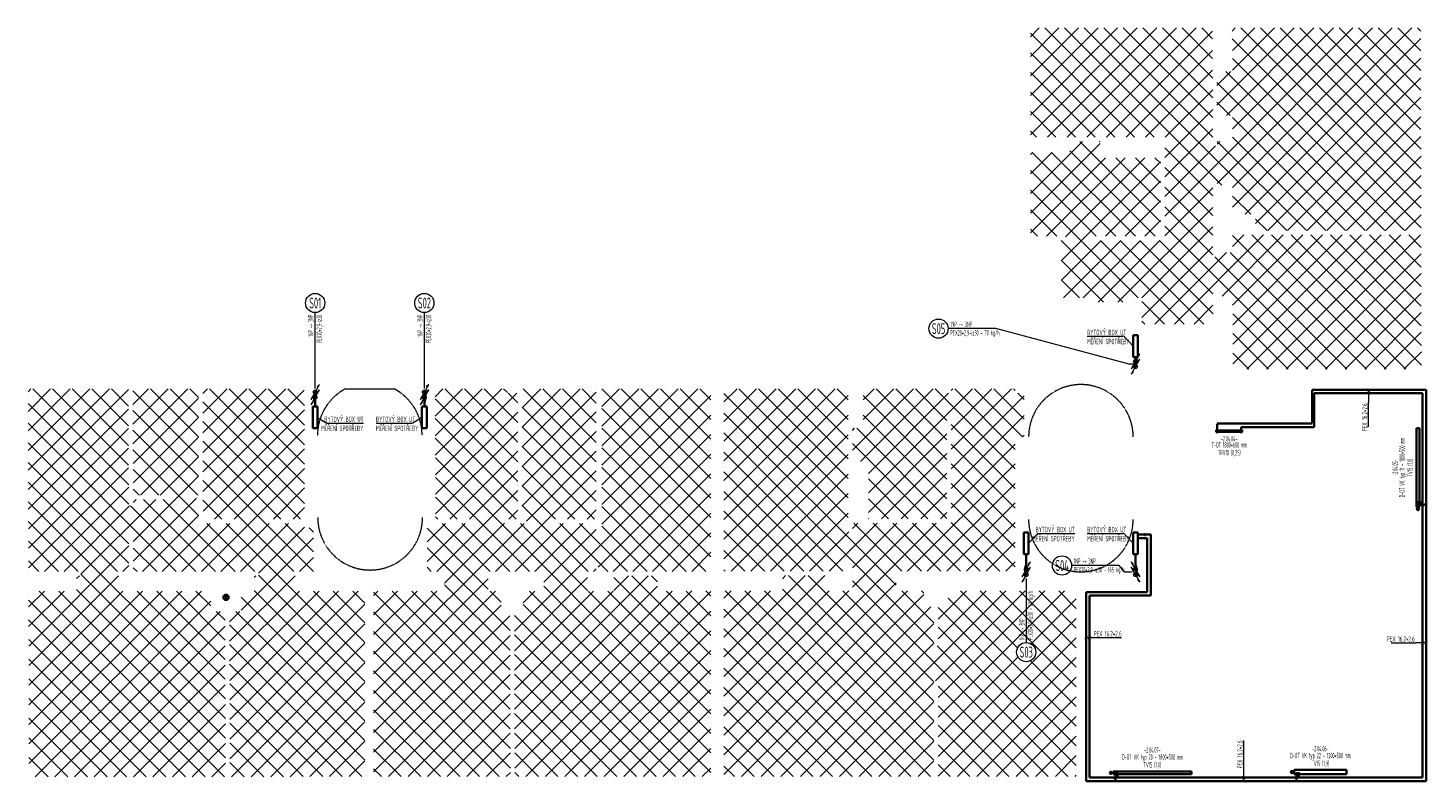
# Model space of a CAD drawing. Header units: millimetres. Extents: x 17747 to 112039, y -74980 to 446921.
# Tile 208 of 256: x 27749 to 59800, y 73572 to 90860. Entities that reach past the tile are written whole.
import ezdxf
from ezdxf.enums import TextEntityAlignment as Align

# ---------------------------------------------------------------- set-up
doc = ezdxf.new("R2010")
doc.units = ezdxf.units.MM
doc.linetypes.add('ČÁRKOVANÁ', pattern=[0.75, 0.5, -0.25])
doc.layers.get('defpoints').update_dxf_attribs({"lineweight": 13})
for name, color, linetype, lineweight in [('JS_VYT_POPIS - OBECNĚ', 7, 'Continuous', 5), ('UT_IZOLACE - TEPELNÁ', 6, 'IZOLACE TEPELNA', 5), ('UT_KOTY - DIMENZE', 7, 'Continuous', 5), ('UT_POTRUBI - PŘÍVOD', 1, 'Continuous', 35), ('UT_POTRUBI - ZPÁTEČKA', 5, 'Continuous', 35), ('UT_ZAŘÍZENÍ - OT', 3, 'Continuous', 35), ('VZT_50 POPIS - OBECNE', 7, 'Continuous', 5), ('VZT_KOTY - DIMENZE', 7, 'Continuous', 5)]:
    doc.layers.add(name, color=color, linetype=linetype, lineweight=lineweight)
doc.styles.add('ISOCP 2.5', font='isocp.shx', dxfattribs={"width": 0.6, "height": 2.5})
doc.styles.get("Standard").update_dxf_attribs({"font": 'arial.ttf'})
doc.styles.add('VZT_POPIS', font='isocp.shx', dxfattribs={"width": 0.6, "height": 125})
doc.linetypes.add('IZOLACE TEPELNA', pattern='A,12.7,-1.5,["T",Standard,S=2.54,R=0,X=0,Y=-1.27],-3', length=17.2)

# ---------------------------------------------------------------- blocks, each defined once
blk = doc.blocks.new('_ArchTick')
at = {"color": 0, "linetype": 'ByBlock', "const_width": 0.15}
blk.add_lwpolyline([(-0.5, -0.5), (0.5, 0.5)], dxfattribs=at)

msp = doc.modelspace()

# ---------------------------------------------------------------- hatches: boundary and pattern name
h = msp.add_hatch(color=256)
h.dxf.hatch_style = 1
h.paths.add_polyline_path([(32348, 77862, 0.131652), (32320, 77890), (32281, 77823)])
h.paths.add_polyline_path([(32281, 77823), (32242, 77890, 0.065543), (32226, 77878, 0.065543), (32214, 77862)])
h.paths.add_polyline_path([(32281, 77823), (32214, 77785, 0.131652), (32242, 77756)])
h.paths.add_polyline_path([(32336, 77769, 0.065543), (32348, 77785), (32281, 77823), (32320, 77756, 0.065543)])

# ---------------------------------------------------------------- linework, layer by layer
for points in [[(32242, 77756), (32320, 77890)], [(32242, 77890), (32320, 77756)], [(32214, 77785), (32348, 77862)], [(32214, 77862), (32348, 77785)]]:
    msp.add_lwpolyline(points)
for start, end in [(60, 120), (150, 210), (240, 300), (330, 30)]:
    msp.add_arc((32281, 77823), 67.5, start, end)
at = {"layer": 'defpoints', "color": 8, "linetype": 'ČÁRKOVANÁ', "ltscale": 4}
msp.add_line((35013, 82596), (36135, 82596), dxfattribs=at)
for centre, radius, start, end in [((51853, 81498), 1197, 359.9024, 180.0976), ((35574, 81538), 1197, 117.9506, 180.2716), ((35574, 81538), 1197, 0, 62.0494), ((35581, 79648), 1199, 180, 0), ((51853, 79604), 1197, 179.9024, 0.0976)]:
    msp.add_arc(centre, radius, start, end, dxfattribs=at)
at = {"layer": 'JS_VYT_POPIS - OBECNĚ'}
for p, q in [((34323, 82607), (34323, 84343)), ((36823, 82607), (36823, 84343)), ((49907, 83976), (48814, 83976)), ((52955, 83166), (49907, 83976)), ((53103, 83166), (52955, 83166)), ((52731, 78552), (51641, 78552)), ((52860, 78402), (52731, 78552)), ((50602, 78251), (50602, 76789)), ((53024, 78402), (52860, 78402))]:
    msp.add_line(p, q, dxfattribs=at)
for centre in [(34323, 84563), (36823, 84563), (48594, 83976), (51421, 78552), (50602, 76569)]:
    msp.add_circle(centre, 220, dxfattribs=at)
at = {"layer": 'UT_IZOLACE - TEPELNÁ', "ltscale": 10}
for centre in [(53104, 83226), (53104, 83106), (34323, 82524), (34323, 82404), (36823, 82524), (36823, 82404), (50601, 78462), (50601, 78342), (53104, 78462), (53104, 78342)]:
    msp.add_circle(centre, 44, dxfattribs=at)
at = {"layer": 'UT_KOTY - DIMENZE'}
for points in [[(58436, 82571), (58436, 82293)], [(58436, 82501), (58436, 82293)], [(58436, 81728), (58436, 82293)], [(51973, 76903), (52221, 76903)], [(52053, 76903), (52221, 76903)], [(52221, 76903), (52786, 76903)], [(58957, 76783), (59522, 76783)], [(59677, 76783), (59522, 76783)], [(59757, 76783), (59522, 76783)], [(55583, 73982), (55583, 74547)], [(55583, 73697), (55583, 73982)], [(55583, 73617), (55583, 73982)]]:
    msp.add_lwpolyline(points, dxfattribs=at)
at = {"layer": 'UT_POTRUBI - PŘÍVOD', "linetype": 'Continuous'}
for p, q in [((53049, 83325), (53049, 83825)), ((53049, 83825), (53159, 83825)), ((53159, 83825), (53159, 83325)), ((53159, 83325), (53049, 83325)), ((53104, 83236), (53104, 83325)), ((34323, 82394), (34322, 82194)), ((36823, 82394), (36823, 82194)), ((57196, 81721), (57196, 82501)), ((57196, 82501), (59677, 82501)), ((59677, 82501), (59677, 73697)), ((34267, 81694), (34267, 82194)), ((34267, 82194), (34377, 82194)), ((34377, 82194), (34377, 81694)), ((36768, 82194), (36768, 81694)), ((36878, 82194), (36768, 82194)), ((36878, 81694), (36878, 82194)), ((34377, 81694), (34267, 81694)), ((36768, 81694), (36878, 81694)), ((55524, 81656), (55524, 81721)), ((55524, 81721), (57196, 81721)), ((59569, 79999), (59677, 79999)), ((50546, 78811), (50546, 79311)), ((50546, 79311), (50656, 79311)), ((50656, 79311), (50656, 78811)), ((53049, 78811), (53049, 79311)), ((53049, 79311), (53159, 79311)), ((53159, 79311), (53159, 78811)), ((53316, 79261), (53159, 79261)), ((53454, 79261), (53324, 79261)), ((53454, 77865), (53454, 79261)), ((50656, 78811), (50546, 78811)), ((50602, 78472), (50601, 78811)), ((53159, 78811), (53049, 78811)), ((53103, 78472), (53104, 78811)), ((52053, 73697), (52053, 77865)), ((52053, 77865), (53454, 77865)), ((52694, 73804), (52694, 73697)), ((56841, 73805), (56841, 73698)), ((59677, 73697), (52053, 73697))]:
    msp.add_line(p, q, dxfattribs=at)
for centre, radius in [((53104, 83226), 10), ((34323, 82404), 10), ((36823, 82404), 10), ((53316, 79261), 8.1), ((50601, 78462), 10), ((53104, 78462), 10)]:
    msp.add_circle(centre, radius, dxfattribs=at)
at = {"layer": 'UT_POTRUBI - PŘÍVOD', "linetype": 'Continuous', "lineweight": 5}
for centre in [(59569, 79999), (52694, 73804), (56841, 73805)]:
    msp.add_circle(centre, 10, dxfattribs=at)
at = {"layer": 'UT_POTRUBI - ZPÁTEČKA', "linetype": 'ČÁRKOVANÁ', "ltscale": 3}
for p, q in [((53107, 83116), (53133, 83214)), ((53133, 83237), (53109, 83325)), ((34320, 82515), (34294, 82416)), ((34294, 82393), (34321, 82292)), ((36825, 82515), (36852, 82416)), ((36852, 82393), (36825, 82292)), ((57146, 81801), (57146, 82571)), ((57146, 82571), (59757, 82571)), ((59757, 82571), (59757, 73617)), ((54974, 81656), (54974, 81801)), ((54974, 81801), (57146, 81801)), ((59569, 79949), (59652, 79949)), ((59702, 79949), (59757, 79949)), ((53316, 79181), (53159, 79181)), ((53374, 79181), (53324, 79181)), ((53374, 77945), (53374, 79181)), ((50572, 78473), (50599, 78574)), ((53133, 78473), (53106, 78574)), ((50599, 78352), (50572, 78450)), ((53106, 78352), (53133, 78450)), ((51973, 73617), (51973, 77945)), ((51973, 77945), (53374, 77945)), ((59757, 73617), (51973, 73617))]:
    msp.add_line(p, q, dxfattribs=at)
at = {"layer": 'UT_POTRUBI - ZPÁTEČKA', "linetype": 'ČÁRKOVANÁ', "ltscale": 150}
for p, q in [((52644, 73804), (52644, 73722)), ((56791, 73805), (56791, 73723)), ((52644, 73672), (52644, 73617)), ((56791, 73673), (56791, 73618))]:
    msp.add_line(p, q, dxfattribs=at)
at = {"layer": 'UT_POTRUBI - ZPÁTEČKA', "linetype": 'ČÁRKOVANÁ', "ltscale": 3}
for centre in [(53104, 83106), (34323, 82524), (36823, 82524), (50601, 78342), (53104, 78342)]:
    msp.add_circle(centre, 10, dxfattribs=at)
at = {"layer": 'UT_POTRUBI - ZPÁTEČKA', "linetype": 'ČÁRKOVANÁ', "lineweight": 5, "ltscale": 150}
for centre in [(59569, 79949), (52644, 73804), (56791, 73805)]:
    msp.add_circle(centre, 10, dxfattribs=at)
at = {"layer": 'UT_POTRUBI - ZPÁTEČKA', "linetype": 'ČÁRKOVANÁ', "ltscale": 150}
msp.add_circle((53316, 79181), 8.1, dxfattribs=at)
at = {"layer": 'UT_POTRUBI - ZPÁTEČKA', "linetype": 'ČÁRKOVANÁ', "ltscale": 3}
for centre, radius, start, end in [((53091, 83226), 44, 345, 15), ((34336, 82405), 44, 165, 195), ((36809, 82405), 44, 345, 15), ((34278, 82281), 44, 0, 15), ((36867, 82281), 44, 165, 180), ((59677, 79949), 25, 180, 0), ((50557, 78586), 44, 345, 0), ((53148, 78586), 44, 180, 195), ((50615, 78462), 44, 165, 195), ((53090, 78462), 44, 345, 15)]:
    msp.add_arc(centre, radius, start, end, dxfattribs=at)
at = {"layer": 'UT_POTRUBI - ZPÁTEČKA', "linetype": 'ČÁRKOVANÁ', "ltscale": 150}
for centre in [(52644, 73697), (56791, 73698)]:
    msp.add_arc(centre, 25, 90, 270, dxfattribs=at)
at = {"layer": 'UT_ZAŘÍZENÍ - OT', "linetype": 'Continuous'}
for p, q in [((54999, 81656), (54949, 81656)), ((54949, 81656), (54949, 81606)), ((54949, 81606), (54999, 81606)), ((54999, 81606), (54999, 81656)), ((54999, 81647), (55499, 81647)), ((54999, 81647), (55499, 81647)), ((54999, 81647), (55499, 81647)), ((54999, 81647), (55499, 81647)), ((54999, 81647), (55499, 81647)), ((54999, 81647), (55499, 81647)), ((54999, 81647), (55499, 81647)), ((54999, 81647), (55499, 81647)), ((54999, 81647), (55499, 81647)), ((54999, 81647), (55499, 81647)), ((54999, 81647), (55499, 81647)), ((54999, 81647), (55499, 81647)), ((54999, 81647), (55499, 81647)), ((54999, 81647), (55499, 81647)), ((54999, 81647), (55499, 81647)), ((54999, 81647), (55499, 81647)), ((54999, 81647), (55499, 81647)), ((54999, 81641), (55499, 81641)), ((54999, 81641), (55499, 81641)), ((54999, 81641), (55499, 81641)), ((54999, 81641), (55499, 81641)), ((54999, 81641), (55499, 81641)), ((54999, 81641), (55499, 81641)), ((54999, 81641), (55499, 81641)), ((54999, 81641), (55499, 81641)), ((54999, 81641), (55499, 81641)), ((54999, 81641), (55499, 81641)), ((54999, 81641), (55499, 81641)), ((54999, 81641), (55499, 81641)), ((54999, 81641), (55499, 81641)), ((54999, 81641), (55499, 81641)), ((54999, 81641), (55499, 81641)), ((54999, 81641), (55499, 81641)), ((54999, 81641), (55499, 81641)), ((54999, 81641), (55499, 81641)), ((54999, 81641), (55499, 81641)), ((54999, 81641), (55499, 81641)), ((54999, 81641), (55499, 81641)), ((54999, 81641), (55499, 81641)), ((54999, 81641), (55499, 81641)), ((54999, 81641), (55499, 81641)), ((54999, 81641), (55499, 81641)), ((54999, 81641), (55499, 81641)), ((54999, 81641), (55499, 81641)), ((54999, 81641), (55499, 81641)), ((54999, 81641), (55499, 81641)), ((54999, 81641), (55499, 81641)), ((54999, 81641), (55499, 81641)), ((54999, 81641), (55499, 81641)), ((54999, 81641), (55499, 81641)), ((54999, 81641), (55499, 81641)), ((54999, 81629), (55499, 81629)), ((54999, 81629), (55499, 81629)), ((54999, 81629), (55499, 81629)), ((54999, 81629), (55499, 81629)), ((54999, 81629), (55499, 81629)), ((54999, 81629), (55499, 81629)), ((54999, 81629), (55499, 81629)), ((54999, 81629), (55499, 81629)), ((54999, 81629), (55499, 81629)), ((54999, 81629), (55499, 81629)), ((54999, 81629), (55499, 81629)), ((54999, 81629), (55499, 81629)), ((54999, 81629), (55499, 81629)), ((54999, 81629), (55499, 81629)), ((54999, 81629), (55499, 81629)), ((54999, 81629), (55499, 81629)), ((54999, 81629), (55499, 81629)), ((54999, 81629), (55499, 81629)), ((54999, 81629), (55499, 81629)), ((54999, 81629), (55499, 81629)), ((54999, 81629), (55499, 81629)), ((54999, 81629), (55499, 81629)), ((54999, 81629), (55499, 81629)), ((54999, 81629), (55499, 81629)), ((54999, 81629), (55499, 81629)), ((54999, 81629), (55499, 81629)), ((54999, 81629), (55499, 81629)), ((54999, 81629), (55499, 81629)), ((54999, 81629), (55499, 81629)), ((54999, 81629), (55499, 81629)), ((54999, 81629), (55499, 81629)), ((54999, 81629), (55499, 81629)), ((54999, 81629), (55499, 81629)), ((54999, 81629), (55499, 81629)), ((54999, 81616), (55499, 81616)), ((54999, 81616), (55499, 81616)), ((54999, 81616), (55499, 81616)), ((54999, 81616), (55499, 81616)), ((54999, 81616), (55499, 81616)), ((54999, 81616), (55499, 81616)), ((54999, 81616), (55499, 81616)), ((54999, 81616), (55499, 81616)), ((54999, 81616), (55499, 81616)), ((54999, 81616), (55499, 81616)), ((54999, 81616), (55499, 81616)), ((54999, 81616), (55499, 81616)), ((54999, 81616), (55499, 81616)), ((54999, 81616), (55499, 81616)), ((54999, 81616), (55499, 81616)), ((54999, 81616), (55499, 81616)), ((54999, 81616), (55499, 81616)), ((54999, 81616), (55499, 81616)), ((54999, 81616), (55499, 81616)), ((54999, 81616), (55499, 81616)), ((54999, 81616), (55499, 81616)), ((54999, 81616), (55499, 81616)), ((54999, 81616), (55499, 81616)), ((54999, 81616), (55499, 81616)), ((54999, 81616), (55499, 81616)), ((54999, 81616), (55499, 81616)), ((54999, 81616), (55499, 81616)), ((54999, 81616), (55499, 81616)), ((54999, 81616), (55499, 81616)), ((54999, 81616), (55499, 81616)), ((54999, 81616), (55499, 81616)), ((54999, 81616), (55499, 81616)), ((54999, 81616), (55499, 81616)), ((54999, 81616), (55499, 81616)), ((54999, 81611), (55499, 81611)), ((54999, 81611), (55499, 81611)), ((54999, 81611), (55499, 81611)), ((54999, 81611), (55499, 81611)), ((54999, 81611), (55499, 81611)), ((54999, 81611), (55499, 81611)), ((54999, 81611), (55499, 81611)), ((54999, 81611), (55499, 81611)), ((54999, 81611), (55499, 81611)), ((54999, 81611), (55499, 81611)), ((54999, 81611), (55499, 81611)), ((54999, 81611), (55499, 81611)), ((54999, 81611), (55499, 81611)), ((54999, 81611), (55499, 81611)), ((54999, 81611), (55499, 81611)), ((54999, 81611), (55499, 81611)), ((54999, 81611), (55499, 81611)), ((55499, 81656), (55499, 81656)), ((55549, 81656), (55499, 81656)), ((55499, 81656), (55499, 81606)), ((55549, 81656), (55499, 81656)), ((55499, 81656), (55499, 81606)), ((55499, 81641), (55499, 81647)), ((55499, 81647), (55499, 81641)), ((55499, 81641), (55499, 81647)), ((55499, 81647), (55499, 81641)), ((55499, 81641), (55499, 81647)), ((55499, 81647), (55499, 81641)), ((55499, 81641), (55499, 81647)), ((55499, 81647), (55499, 81641)), ((55499, 81641), (55499, 81647)), ((55499, 81647), (55499, 81641)), ((55499, 81641), (55499, 81647)), ((55499, 81647), (55499, 81641)), ((55499, 81641), (55499, 81647)), ((55499, 81647), (55499, 81641)), ((55499, 81641), (55499, 81647)), ((55499, 81647), (55499, 81641)), ((55499, 81641), (55499, 81647)), ((55499, 81647), (55499, 81641)), ((55499, 81641), (55499, 81647)), ((55499, 81647), (55499, 81641)), ((55499, 81641), (55499, 81647)), ((55499, 81647), (55499, 81641)), ((55499, 81641), (55499, 81647)), ((55499, 81647), (55499, 81641)), ((55499, 81641), (55499, 81647)), ((55499, 81647), (55499, 81641)), ((55499, 81641), (55499, 81647)), ((55499, 81647), (55499, 81641)), ((55499, 81641), (55499, 81647)), ((55499, 81647), (55499, 81641)), ((55499, 81641), (55499, 81647)), ((55499, 81647), (55499, 81641)), ((55499, 81641), (55499, 81647)), ((55499, 81647), (55499, 81641)), ((55499, 81629), (55499, 81641)), ((55499, 81641), (55499, 81629)), ((55499, 81629), (55499, 81641)), ((55499, 81641), (55499, 81629)), ((55499, 81629), (55499, 81641)), ((55499, 81641), (55499, 81629)), ((55499, 81629), (55499, 81641)), ((55499, 81641), (55499, 81629)), ((55499, 81629), (55499, 81641)), ((55499, 81641), (55499, 81629)), ((55499, 81629), (55499, 81641)), ((55499, 81641), (55499, 81629)), ((55499, 81629), (55499, 81641)), ((55499, 81641), (55499, 81629)), ((55499, 81629), (55499, 81641)), ((55499, 81641), (55499, 81629)), ((55499, 81629), (55499, 81641)), ((55499, 81641), (55499, 81629)), ((55499, 81629), (55499, 81641)), ((55499, 81641), (55499, 81629)), ((55499, 81629), (55499, 81641)), ((55499, 81641), (55499, 81629)), ((55499, 81629), (55499, 81641)), ((55499, 81641), (55499, 81629)), ((55499, 81629), (55499, 81641)), ((55499, 81641), (55499, 81629)), ((55499, 81629), (55499, 81641)), ((55499, 81641), (55499, 81629)), ((55499, 81629), (55499, 81641)), ((55499, 81641), (55499, 81629)), ((55499, 81629), (55499, 81641)), ((55499, 81641), (55499, 81629)), ((55499, 81629), (55499, 81641)), ((55499, 81641), (55499, 81629)), ((55499, 81629), (55499, 81616)), ((55499, 81616), (55499, 81629)), ((55499, 81629), (55499, 81616)), ((55499, 81616), (55499, 81629)), ((55499, 81629), (55499, 81616)), ((55499, 81616), (55499, 81629)), ((55499, 81629), (55499, 81616)), ((55499, 81616), (55499, 81629)), ((55499, 81629), (55499, 81616)), ((55499, 81616), (55499, 81629)), ((55499, 81629), (55499, 81616)), ((55499, 81616), (55499, 81629)), ((55499, 81629), (55499, 81616)), ((55499, 81616), (55499, 81629)), ((55499, 81629), (55499, 81616)), ((55499, 81616), (55499, 81629)), ((55499, 81629), (55499, 81616)), ((55499, 81616), (55499, 81629)), ((55499, 81629), (55499, 81616)), ((55499, 81616), (55499, 81629)), ((55499, 81629), (55499, 81616)), ((55499, 81616), (55499, 81629)), ((55499, 81629), (55499, 81616)), ((55499, 81616), (55499, 81629)), ((55499, 81629), (55499, 81616)), ((55499, 81616), (55499, 81629)), ((55499, 81629), (55499, 81616)), ((55499, 81616), (55499, 81629)), ((55499, 81629), (55499, 81616)), ((55499, 81616), (55499, 81629)), ((55499, 81629), (55499, 81616)), ((55499, 81616), (55499, 81629)), ((55499, 81629), (55499, 81616)), ((55499, 81616), (55499, 81629)), ((55499, 81616), (55499, 81611)), ((55499, 81611), (55499, 81616)), ((55499, 81616), (55499, 81611)), ((55499, 81611), (55499, 81616)), ((55499, 81616), (55499, 81611)), ((55499, 81611), (55499, 81616)), ((55499, 81616), (55499, 81611)), ((55499, 81611), (55499, 81616)), ((55499, 81616), (55499, 81611)), ((55499, 81611), (55499, 81616)), ((55499, 81616), (55499, 81611)), ((55499, 81611), (55499, 81616)), ((55499, 81616), (55499, 81611)), ((55499, 81611), (55499, 81616)), ((55499, 81616), (55499, 81611)), ((55499, 81611), (55499, 81616)), ((55499, 81616), (55499, 81611)), ((55499, 81611), (55499, 81616)), ((55499, 81616), (55499, 81611)), ((55499, 81611), (55499, 81616)), ((55499, 81616), (55499, 81611)), ((55499, 81611), (55499, 81616)), ((55499, 81616), (55499, 81611)), ((55499, 81611), (55499, 81616)), ((55499, 81616), (55499, 81611)), ((55499, 81611), (55499, 81616)), ((55499, 81616), (55499, 81611)), ((55499, 81611), (55499, 81616)), ((55499, 81616), (55499, 81611)), ((55499, 81611), (55499, 81616)), ((55499, 81616), (55499, 81611)), ((55499, 81611), (55499, 81616)), ((55499, 81616), (55499, 81611)), ((55499, 81611), (55499, 81616)), ((55499, 81606), (55499, 81606)), ((55499, 81606), (55549, 81606)), ((55499, 81606), (55549, 81606)), ((55549, 81606), (55549, 81656)), ((55549, 81606), (55549, 81656)), ((59602, 81694), (59536, 81694)), ((59536, 81694), (59536, 79894)), ((59602, 79894), (59602, 81694)), ((59536, 79894), (59602, 79894)), ((54389, 73838), (52589, 73838)), ((52589, 73838), (52589, 73772)), ((52589, 73772), (54389, 73772)), ((54389, 73772), (54389, 73838)), ((57936, 73873), (56736, 73873)), ((56736, 73873), (56736, 73773)), ((56736, 73773), (57936, 73773)), ((57936, 73773), (57936, 73873))]:
    msp.add_line(p, q, dxfattribs=at)
for centre in [(59571, 79844), (52539, 73804), (56686, 73822)]:
    msp.add_circle(centre, 25, dxfattribs=at)
at = {"layer": 'VZT_50 POPIS - OBECNE', "color": 1, "linetype": 'Continuous'}
for p, q in [((53143, 90860), (50698, 88415)), ((52694, 90860), (50698, 88864)), ((52245, 90860), (50698, 89313)), ((51796, 90860), (50698, 89762)), ((51347, 90860), (50698, 90211)), ((50898, 90860), (50698, 90660)), ((53080, 88359), (50698, 90741)), ((53529, 88359), (51028, 90860)), ((53592, 90860), (51092, 88360)), ((55077, 87260), (51477, 90860)), ((54041, 90860), (51541, 88360)), ((56566, 86220), (51926, 90860)), ((54490, 90860), (51990, 88360)), ((54873, 88362), (52375, 90860)), ((54869, 90790), (52438, 88360)), ((54872, 88812), (52824, 90860)), ((54871, 89262), (53273, 90860)), ((54871, 89711), (53722, 90860)), ((58082, 90860), (53773, 86551)), ((54870, 90161), (54171, 90860)), ((54869, 90611), (54620, 90860)), ((56735, 90860), (54969, 89094)), ((58531, 90860), (54973, 87302)), ((57184, 90860), (55184, 88860)), ((55388, 90860), (55319, 90791)), ((55837, 90860), (55321, 90344)), ((57633, 90860), (55323, 88550)), ((56286, 90860), (55323, 89897)), ((58980, 90860), (55325, 87205)), ((59429, 90860), (55326, 86757)), ((59642, 86736), (55518, 90860)), ((59641, 87186), (55967, 90860)), ((59641, 87636), (56416, 90860)), ((59640, 88085), (56865, 90860)), ((59639, 88535), (57314, 90860)), ((59638, 88985), (57763, 90860)), ((59637, 89435), (58212, 90860)), ((59637, 89885), (58661, 90860)), ((59636, 90334), (59110, 90860)), ((59635, 90784), (59559, 90860)), ((59643, 86286), (55320, 90609)), ((59635, 90617), (55615, 86597)), ((52631, 88359), (50698, 90292)), ((54870, 90342), (52887, 88359)), ((59260, 86220), (55322, 90158)), ((59636, 90169), (55852, 86385)), ((52181, 88360), (50698, 89843)), ((54870, 89893), (53336, 88359)), ((55286, 89860), (54969, 89543)), ((58811, 86220), (55171, 89860)), ((54871, 89445), (53785, 88359)), ((58362, 86220), (54969, 89613)), ((59637, 89721), (56136, 86220)), ((51732, 88360), (50698, 89394)), ((55273, 88860), (54969, 89164)), ((59638, 89273), (56585, 86220)), ((51283, 88360), (50698, 88945)), ((54872, 88997), (53773, 87898)), ((57913, 86220), (55323, 88810)), ((59638, 88824), (57034, 86220)), ((50834, 88360), (50698, 88496)), ((54873, 88549), (53773, 87449)), ((51890, 88260), (50698, 87068)), ((52292, 88213), (50698, 86619)), ((53673, 86419), (51832, 88260)), ((52291, 88250), (52281, 88260)), ((54933, 88160), (53773, 87000)), ((55033, 88260), (54973, 88200)), ((57015, 86220), (54975, 88260)), ((57464, 86220), (55323, 88361)), ((59639, 88376), (57483, 86220)), ((51191, 88010), (50698, 87517)), ((50742, 88010), (50698, 87966)), ((52418, 87890), (50698, 86170)), ((52653, 86092), (50735, 88010)), ((52867, 87890), (51069, 86092)), ((53102, 86092), (51184, 88010)), ((53317, 87890), (51504, 86078)), ((53550, 86093), (51598, 88045)), ((53673, 86868), (52651, 87890)), ((53673, 87317), (53100, 87890)), ((53673, 87766), (53549, 87890)), ((54873, 87015), (53773, 88115)), ((59640, 87928), (57932, 86220)), ((52204, 86092), (50698, 87598)), ((53673, 87798), (51404, 85529)), ((54873, 86566), (53773, 87666)), ((53673, 87349), (52416, 86092)), ((54873, 86117), (53773, 87217)), ((54873, 87202), (53773, 86102)), ((59641, 87480), (58381, 86220)), ((53166, 84681), (50698, 87149)), ((53673, 86900), (52865, 86092)), ((55740, 86597), (55325, 87012)), ((59642, 87031), (58830, 86220)), ((51306, 86092), (50698, 86700)), ((54873, 86753), (52701, 84581)), ((54873, 85668), (53773, 86768)), ((59642, 86583), (59279, 86220)), ((50856, 86092), (50698, 86251)), ((54873, 86304), (53249, 84680)), ((53673, 86451), (53314, 86092)), ((57046, 83046), (53773, 86319)), ((56117, 86220), (55851, 86486)), ((52317, 85993), (51404, 85080)), ((51419, 85993), (51404, 85978)), ((52817, 84581), (51405, 85993)), ((52766, 85993), (51454, 84681)), ((53215, 85993), (51903, 84681)), ((53664, 85993), (52252, 84581)), ((54215, 84081), (52303, 85993)), ((54664, 84081), (52752, 85993)), ((54878, 84316), (53201, 85993)), ((54873, 84770), (53650, 85993)), ((56036, 86120), (53997, 84081)), ((56485, 86120), (55085, 84720)), ((56934, 86120), (55327, 84513)), ((55587, 86120), (55327, 85860)), ((58393, 83046), (55327, 86112)), ((57383, 86120), (55329, 84066)), ((57832, 86120), (55330, 83618)), ((58281, 86120), (55331, 83170)), ((58730, 86120), (55656, 83046)), ((58842, 83046), (55768, 86120)), ((59179, 86120), (56105, 83046)), ((59291, 83046), (56217, 86120)), ((59628, 86120), (56554, 83046)), ((59648, 83138), (56666, 86120)), ((59648, 83588), (57115, 86120)), ((59647, 84037), (57564, 86120)), ((59646, 84487), (58013, 86120)), ((59645, 84937), (58462, 86120)), ((59644, 85387), (58911, 86120)), ((59644, 85836), (59360, 86120)), ((54873, 85855), (53249, 84231)), ((55187, 85720), (53548, 84081)), ((57495, 83046), (54921, 85620)), ((57944, 83046), (55270, 85720)), ((59644, 85687), (57003, 83046)), ((52368, 84581), (51404, 85545)), ((51819, 84681), (51404, 85096)), ((59645, 85238), (57452, 83046)), ((59645, 84790), (57901, 83046)), ((53766, 84081), (53249, 84598)), ((54876, 84511), (54446, 84081)), ((56597, 83046), (55328, 84315)), ((59646, 84342), (58350, 83046)), ((53317, 84081), (53249, 84149)), ((56148, 83046), (55329, 83865)), ((59647, 83894), (58799, 83046)), ((55699, 83046), (55331, 83414)), ((59648, 83445), (59248, 83046)), ((27749, 82528), (27816, 82596)), ((27750, 82080), (28265, 82596)), ((27751, 81632), (28714, 82596)), ((27752, 81185), (29163, 82596)), ((27753, 80737), (29612, 82596)), ((27755, 80289), (30048, 82583)), ((30054, 80403), (27861, 82596)), ((30053, 80853), (28310, 82596)), ((30052, 81303), (28759, 82596)), ((30051, 81754), (29208, 82596)), ((30049, 82204), (29657, 82596)), ((30149, 82235), (30510, 82596)), ((31652, 81050), (30149, 82554)), ((30151, 81787), (30959, 82596)), ((30152, 81339), (31408, 82596)), ((30153, 80891), (31649, 82387)), ((31651, 81500), (30555, 82596)), ((31650, 81950), (31004, 82596)), ((31649, 82400), (31453, 82596)), ((31749, 82487), (31857, 82596)), ((31750, 82039), (32306, 82596)), ((31751, 81591), (32755, 82596)), ((31752, 81143), (33204, 82596)), ((31753, 80695), (33653, 82596)), ((31754, 80247), (34074, 82568)), ((34079, 80419), (31903, 82596)), ((34078, 80869), (32352, 82596)), ((34077, 81319), (32801, 82596)), ((34076, 81769), (33250, 82596)), ((34075, 82219), (33699, 82596)), ((37245, 82596), (37068, 82418)), ((37694, 82596), (37070, 81971)), ((38143, 82596), (37072, 81524)), ((38593, 82596), (37073, 81077)), ((38942, 82496), (37075, 80629)), ((38959, 80927), (37291, 82596)), ((38959, 81376), (37740, 82596)), ((38959, 81825), (38189, 82596)), ((38723, 82511), (38638, 82596)), ((38959, 82274), (38738, 82496)), ((40389, 82596), (39059, 81267)), ((39940, 82596), (39059, 81716)), ((39491, 82596), (39059, 82165)), ((40759, 82518), (39059, 80818)), ((40759, 80923), (39087, 82596)), ((40759, 81372), (39536, 82596)), ((40759, 81821), (39985, 82596)), ((40759, 82270), (40434, 82596)), ((43083, 82596), (40884, 80398)), ((42634, 82596), (40884, 80847)), ((42185, 82596), (40884, 81296)), ((41736, 82596), (40884, 81745)), ((41287, 82596), (40884, 82194)), ((43382, 80097), (40884, 82594)), ((43382, 82446), (40884, 79949)), ((43382, 80546), (41332, 82596)), ((43382, 80995), (41781, 82596)), ((43382, 81444), (42230, 82596)), ((43382, 81893), (42679, 82596)), ((43382, 82342), (43128, 82596)), ((43682, 82297), (43981, 82596)), ((43682, 81848), (44430, 82596)), ((43682, 81399), (44879, 82596)), ((43682, 80950), (45328, 82596)), ((43682, 80501), (45777, 82596)), ((43682, 80052), (46226, 82596)), ((46522, 79650), (43682, 82491)), ((43682, 79603), (46522, 82443)), ((46522, 80099), (44026, 82596)), ((46522, 80548), (44475, 82596)), ((46522, 80997), (44924, 82596)), ((46522, 81447), (45373, 82596)), ((46522, 81896), (45822, 82596)), ((46522, 82345), (46271, 82596)), ((46622, 81196), (48022, 82596)), ((46805, 80930), (48471, 82596)), ((46872, 82344), (47124, 82596)), ((46872, 81895), (47573, 82596)), ((48787, 80529), (46872, 82444)), ((46987, 80662), (48820, 82496)), ((46988, 80215), (49369, 82596)), ((48787, 80978), (47169, 82596)), ((48787, 81427), (47618, 82596)), ((48787, 81876), (48067, 82596)), ((50349, 80763), (48516, 82596)), ((48884, 82560), (48920, 82596)), ((48884, 81662), (49818, 82596)), ((48884, 81213), (50267, 82596)), ((48884, 80764), (50556, 82436)), ((50349, 81212), (48965, 82596)), ((50514, 81496), (49414, 82596)), ((50556, 81903), (49863, 82596)), ((50349, 82559), (50312, 82596)), ((50556, 82352), (50412, 82496)), ((30055, 79953), (27749, 82259)), ((27756, 79841), (30050, 82135)), ((31653, 80600), (30150, 82103)), ((34080, 79969), (31749, 82300)), ((31755, 79799), (34075, 82120)), ((38959, 80478), (37068, 82369)), ((38959, 82065), (37077, 80182)), ((40759, 80474), (39059, 82174)), ((40759, 82069), (39059, 80369)), ((43382, 79648), (40884, 82145)), ((31144, 78415), (27750, 81809)), ((30154, 80444), (31650, 81939)), ((33985, 79616), (31750, 81850)), ((38959, 80029), (37070, 81919)), ((43382, 81997), (40884, 79499)), ((47622, 78102), (43682, 82042)), ((43682, 79154), (46522, 81994)), ((48787, 80080), (46872, 81995)), ((48884, 80315), (50556, 81987)), ((50349, 80314), (48884, 81778)), ((27757, 79393), (30051, 81687)), ((31639, 80165), (30151, 81653)), ((30325, 80165), (31651, 81491)), ((32020, 79616), (34076, 81672)), ((38924, 79616), (37072, 81468)), ((38959, 81616), (37079, 79735)), ((43382, 81548), (38884, 77050)), ((40759, 80025), (39059, 81725)), ((40759, 81620), (39059, 79920)), ((43382, 79199), (40884, 81696)), ((48485, 76789), (43682, 81593)), ((43682, 78705), (46522, 81545)), ((46622, 81645), (46673, 81696)), ((48787, 79631), (46722, 81696)), ((46989, 79767), (48787, 81565)), ((50514, 81496), (50556, 81538)), ((30058, 79052), (27752, 81358)), ((27758, 78946), (30052, 81239)), ((31655, 79700), (30152, 81203)), ((33536, 79616), (31751, 81400)), ((32469, 79615), (34077, 81224)), ((38959, 81167), (37408, 79616)), ((40720, 79616), (39059, 81276)), ((40759, 81171), (39160, 79571)), ((43382, 81099), (40799, 78516)), ((43382, 78750), (40884, 81247)), ((46405, 78420), (43682, 81144)), ((43847, 78420), (46522, 81096)), ((48348, 79620), (46622, 81347)), ((47292, 79620), (48787, 81116)), ((48884, 79866), (50349, 81331)), ((50349, 79865), (48884, 81329)), ((30059, 78602), (27753, 80908)), ((27759, 78498), (30053, 80792)), ((30774, 80165), (31652, 81043)), ((31718, 78415), (34079, 80776)), ((34284, 78418), (31752, 80950)), ((43382, 74708), (37074, 81017)), ((40271, 79616), (39059, 80827)), ((43267, 78415), (40884, 80798)), ((47887, 78420), (50349, 80882)), ((50349, 79416), (48884, 80880)), ((29797, 78415), (27754, 80458)), ((30741, 80165), (30153, 80753)), ((30158, 79100), (31653, 80596)), ((33838, 78415), (31753, 80500)), ((39226, 78415), (37075, 80566)), ((38959, 80718), (37857, 79616)), ((40759, 80722), (38453, 78415)), ((43382, 80650), (41147, 78415)), ((45956, 78420), (43682, 80695)), ((44296, 78420), (46522, 80647)), ((47899, 79620), (46987, 80533)), ((47741, 79620), (48787, 80667)), ((28129, 78418), (30054, 80344)), ((30292, 80165), (30155, 80303)), ((33367, 79616), (34080, 80328)), ((38959, 80269), (37106, 78415)), ((39822, 79616), (39059, 80378)), ((40759, 80273), (40102, 79616)), ((42818, 78415), (40884, 80349)), ((43382, 80201), (41596, 78415)), ((45507, 78420), (43682, 80246)), ((44745, 78420), (46522, 80198)), ((48190, 79620), (48787, 80218)), ((48336, 78420), (50349, 80433)), ((50349, 78967), (48884, 80431)), ((32267, 75496), (27755, 80008)), ((28578, 78418), (30075, 79915)), ((28960, 78351), (30674, 80065)), ((31593, 78415), (30093, 79915)), ((30155, 79996), (30225, 80065)), ((30159, 78652), (31604, 80097)), ((32042, 78415), (30392, 80065)), ((32491, 78415), (30841, 80065)), ((32189, 79616), (31754, 80050)), ((33816, 79616), (34081, 79880)), ((37577, 79616), (37077, 80115)), ((38959, 79820), (38755, 79616)), ((40573, 78415), (39059, 79929)), ((40759, 79824), (40551, 79616)), ((42369, 78415), (40884, 79900)), ((47450, 79620), (46988, 80082)), ((48785, 78420), (50349, 79984)), ((50349, 78518), (48884, 79982)), ((28896, 78418), (27756, 79558)), ((30371, 78415), (31655, 79700)), ((30820, 78415), (31920, 79516)), ((31269, 78415), (32369, 79516)), ((32940, 78415), (31840, 79516)), ((32167, 78415), (33267, 79516)), ((35462, 76342), (32289, 79516)), ((32616, 78415), (33716, 79516)), ((34283, 78868), (33636, 79516)), ((39104, 79516), (35662, 76073)), ((37757, 79516), (36885, 78643)), ((37308, 79516), (36886, 79093)), ((37128, 79616), (37079, 79664)), ((38328, 78415), (37228, 79516)), ((38658, 79518), (37284, 78144)), ((38777, 78415), (37677, 79516)), ((40002, 79516), (38902, 78415)), ((40559, 77980), (39024, 79516)), ((40451, 79516), (39351, 78415)), ((41022, 78415), (39922, 79516)), ((41471, 78415), (40371, 79516)), ((43382, 79752), (42045, 78415)), ((45058, 78420), (43682, 79797)), ((43682, 74664), (48539, 79520)), ((45194, 78420), (46522, 79749)), ((46092, 78420), (47192, 79520)), ((46622, 79400), (46743, 79520)), ((46622, 78502), (47641, 79520)), ((46622, 78053), (48090, 79520)), ((47753, 78420), (46652, 79520)), ((47001, 79620), (46990, 79632)), ((48202, 78420), (47101, 79520)), ((48650, 78420), (47550, 79520)), ((49099, 78420), (47999, 79520)), ((49548, 78420), (48448, 79520)), ((48639, 79620), (48787, 79769)), ((49997, 78421), (48884, 79533)), ((49235, 78420), (50349, 79535)), ((32627, 77528), (34282, 79184)), ((33027, 78377), (34082, 79432)), ((34282, 79318), (34186, 79414)), ((38284, 78010), (36887, 79408)), ((40759, 79374), (39559, 78174)), ((41920, 78415), (40884, 79451)), ((43382, 79303), (42494, 78415)), ((44609, 78420), (43682, 79348)), ((45643, 78420), (46543, 79320)), ((28447, 78418), (27758, 79107)), ((27764, 76706), (30058, 79000)), ((30695, 78415), (30158, 78952)), ((38784, 77061), (36885, 78960)), ((43382, 78854), (42943, 78415)), ((44160, 78420), (43682, 78899)), ((49684, 78421), (50349, 79086)), ((27998, 78418), (27759, 78657)), ((29922, 78415), (30059, 78553)), ((33963, 78415), (34283, 78736)), ((50133, 78421), (50349, 78637)), ((27765, 76259), (29822, 78315)), ((28860, 78251), (28924, 78315)), ((32268, 75046), (28960, 78354)), ((30246, 78415), (30159, 78502)), ((32364, 76816), (33863, 78315)), ((32926, 78277), (32965, 78315)), ((35462, 75893), (33027, 78329)), ((38284, 78246), (35662, 75624)), ((36981, 78415), (36884, 78512)), ((40559, 78276), (38885, 76602)), ((41945, 78315), (38889, 75259)), ((40759, 78476), (40698, 78415)), ((41496, 78315), (41159, 77978)), ((43382, 76055), (41159, 78278)), ((43382, 76504), (41571, 78315)), ((42159, 78176), (42020, 78315)), ((43711, 78420), (43682, 78450)), ((43682, 76460), (45543, 78320)), ((43682, 76011), (45992, 78320)), ((45022, 78249), (45094, 78320)), ((48486, 74992), (45158, 78320)), ((48486, 75442), (45607, 78320)), ((27762, 77602), (28125, 77965)), ((27763, 77154), (28574, 77965)), ((27766, 75811), (29921, 77965)), ((27768, 75363), (30370, 77965)), ((27769, 74915), (30819, 77965)), ((27770, 74467), (31268, 77965)), ((27771, 74020), (31717, 77965)), ((32251, 73716), (28002, 77965)), ((32271, 74145), (28451, 77965)), ((32270, 74595), (28860, 78006)), ((32266, 75946), (30247, 77965)), ((32265, 76396), (30696, 77965)), ((32264, 76846), (31145, 77965)), ((31934, 77625), (31594, 77965)), ((32365, 76368), (33962, 77965)), ((32366, 75920), (34411, 77965)), ((32367, 75473), (34860, 77965)), ((32369, 75025), (35309, 77965)), ((35462, 75444), (32926, 77980)), ((35462, 76791), (34288, 77965)), ((35462, 77240), (34737, 77965)), ((35462, 77689), (35186, 77965)), ((38452, 77965), (35662, 75175)), ((37105, 77965), (35662, 76522)), ((36656, 77965), (35662, 76971)), ((36207, 77965), (35662, 77420)), ((35758, 77965), (35662, 77869)), ((38790, 74810), (35662, 77938)), ((38789, 75261), (36084, 77965)), ((38787, 75711), (36533, 77965)), ((38786, 76161), (36982, 77965)), ((38785, 76611), (37284, 78112)), ((38582, 77713), (38329, 77965)), ((40697, 77965), (38886, 76154)), ((41146, 77965), (38887, 75706)), ((42159, 78080), (38890, 74811)), ((42495, 77967), (38891, 74363)), ((42946, 77969), (38892, 73915)), ((39350, 77965), (39082, 77697)), ((43382, 77956), (39144, 73718)), ((43382, 73810), (39227, 77965)), ((43382, 74259), (39559, 78082)), ((43382, 75157), (40574, 77965)), ((43382, 75606), (41023, 77965)), ((43382, 76953), (42369, 77966)), ((43382, 77402), (42816, 77968)), ((43382, 77852), (43263, 77970)), ((43682, 74215), (47622, 78155)), ((43682, 77807), (43846, 77970)), ((43682, 77358), (44295, 77970)), ((43682, 76909), (44744, 77970)), ((43682, 75562), (46091, 77970)), ((43682, 75113), (46540, 77970)), ((43682, 73766), (47887, 77970)), ((47962, 73721), (43712, 77970)), ((44085, 73719), (48256, 77891)), ((48411, 73721), (44161, 77970)), ((48486, 74094), (44610, 77970)), ((48486, 74543), (45022, 78008)), ((45881, 73720), (50132, 77970)), ((48486, 75891), (46406, 77970)), ((51104, 73721), (46622, 78204)), ((48485, 77238), (47753, 77970)), ((48256, 77917), (48202, 77970)), ((48523, 75913), (50581, 77970)), ((48585, 77322), (49234, 77970)), ((48586, 76873), (49683, 77970)), ((48586, 75527), (51030, 77970)), ((48586, 75078), (51479, 77970)), ((50404, 76666), (49100, 77970)), ((51748, 75772), (49549, 77970)), ((51748, 76221), (49998, 77970)), ((51748, 76670), (50447, 77970)), ((51748, 77119), (50896, 77970)), ((51748, 77568), (51345, 77970)), ((31802, 73716), (27761, 77757)), ((27915, 73715), (31934, 77733)), ((32370, 74577), (35462, 77669)), ((35462, 74995), (32627, 77830)), ((38582, 77646), (35662, 74726)), ((43024, 73719), (39082, 77661)), ((44534, 73720), (48417, 77603)), ((51748, 74425), (48585, 77587)), ((51748, 74874), (48814, 77808)), ((50715, 76758), (51748, 77791)), ((31353, 73716), (27762, 77307)), ((28365, 73715), (32150, 77500)), ((32263, 77297), (32059, 77500)), ((32363, 77264), (32597, 77499)), ((35462, 74546), (32509, 77499)), ((38791, 74360), (35662, 77489)), ((38783, 77398), (35662, 74277)), ((42575, 73719), (38883, 77411)), ((43382, 77507), (39593, 73718)), ((47513, 73720), (43682, 77552)), ((48586, 74180), (51748, 77342)), ((28814, 73715), (32263, 77164)), ((35462, 74097), (32363, 77196)), ((32371, 74129), (35462, 77220)), ((38792, 73910), (35662, 77040)), ((38784, 76950), (35662, 73828)), ((42126, 73719), (38884, 76961)), ((43382, 77058), (40042, 73718)), ((47064, 73720), (43682, 77102)), ((44983, 73720), (48485, 77222)), ((51748, 73976), (48585, 77138)), ((30904, 73716), (27764, 76856)), ((29263, 73715), (32264, 76716)), ((35393, 73717), (32364, 76746)), ((32407, 73716), (35462, 76771)), ((43382, 76609), (40491, 73718)), ((46615, 73720), (43682, 76653)), ((45432, 73720), (48485, 76773)), ((51553, 73722), (48562, 76712)), ((48586, 73730), (51748, 76893)), ((30455, 73716), (27765, 76406)), ((34944, 73717), (32365, 76296)), ((32856, 73716), (35462, 76322)), ((38536, 73718), (35662, 76591)), ((38785, 76502), (36000, 73717)), ((41678, 73719), (38885, 76511)), ((48586, 74629), (50413, 76456)), ((49025, 73721), (51748, 76444)), ((51748, 75323), (50699, 76372)), ((29712, 73715), (32265, 76268)), ((38087, 73718), (35662, 76142)), ((38786, 76055), (36449, 73717)), ((41229, 73719), (38886, 76061)), ((43382, 76160), (40941, 73719)), ((46166, 73720), (43682, 76204)), ((49474, 73721), (51748, 75995)), ((30007, 73715), (27766, 75956)), ((30161, 73715), (32266, 75821)), ((34495, 73717), (32366, 75846)), ((33305, 73716), (35462, 75873)), ((37638, 73717), (35662, 75693)), ((43382, 75711), (41390, 73719)), ((45718, 73720), (43682, 75755)), ((46330, 73720), (48486, 75876)), ((50655, 73721), (48586, 75791)), ((29558, 73715), (27767, 75506)), ((30610, 73716), (32268, 75373)), ((34047, 73717), (32368, 75396)), ((33754, 73716), (35462, 75424)), ((38788, 75607), (36898, 73717)), ((40780, 73718), (38888, 75611)), ((46779, 73720), (48486, 75427)), ((50206, 73721), (48586, 75342)), ((49923, 73721), (51748, 75546)), ((29109, 73715), (27768, 75055)), ((37189, 73717), (35662, 75244)), ((38789, 75159), (37347, 73717)), ((40331, 73718), (38889, 75160)), ((43382, 75262), (41839, 73719)), ((45269, 73720), (43682, 75306)), ((50373, 73721), (51748, 75097)), ((31059, 73716), (32269, 74925)), ((33598, 73716), (32369, 74945)), ((34203, 73717), (35462, 74975)), ((36740, 73717), (35662, 74795)), ((38790, 74711), (37796, 73717)), ((39882, 73718), (38890, 74710)), ((43382, 74813), (42288, 73719)), ((44820, 73720), (43682, 74857)), ((47229, 73720), (48486, 74978)), ((49757, 73721), (48586, 74893)), ((28660, 73715), (27770, 74605)), ((31509, 73716), (32270, 74477)), ((33149, 73716), (32370, 74495)), ((34653, 73717), (35462, 74526)), ((43382, 74364), (42737, 73719)), ((44371, 73719), (43682, 74408)), ((47678, 73720), (48486, 74529)), ((49309, 73721), (48586, 74444)), ((50822, 73721), (51748, 74648)), ((28211, 73715), (27771, 74155)), ((32700, 73716), (32371, 74045)), ((35102, 73717), (35462, 74077)), ((36291, 73717), (35662, 74346)), ((38791, 74263), (38246, 73718)), ((39433, 73718), (38891, 74260)), ((48127, 73721), (48486, 74080)), ((51271, 73721), (51748, 74199)), ((31958, 73716), (32271, 74029)), ((35842, 73717), (35662, 73897)), ((38792, 73815), (38695, 73718)), ((38984, 73718), (38892, 73810)), ((43382, 73915), (43186, 73719)), ((43922, 73719), (43682, 73959)), ((48860, 73721), (48586, 73995)), ((51720, 73722), (51748, 73750))]:
    msp.add_line(p, q, dxfattribs=at)
at = {"layer": 'VZT_50 POPIS - OBECNE'}
for p, q in [((53104, 83226), (53204, 83399)), ((53204, 83399), (53147, 83343)), ((53104, 83226), (53004, 83053)), ((53004, 83053), (53061, 83109)), ((53104, 83106), (53004, 82933)), ((53104, 83106), (53204, 83279)), ((53204, 83279), (53147, 83223)), ((34323, 82524), (34423, 82698)), ((34423, 82698), (34366, 82641)), ((36823, 82524), (36923, 82698)), ((36923, 82698), (36866, 82641)), ((53004, 82933), (53061, 82990)), ((34323, 82524), (34223, 82351)), ((34223, 82351), (34279, 82408)), ((34323, 82404), (34223, 82231)), ((34323, 82404), (34423, 82578)), ((34423, 82578), (34366, 82521)), ((36823, 82524), (36723, 82351)), ((36723, 82351), (36779, 82408)), ((36823, 82404), (36723, 82231)), ((36823, 82404), (36923, 82578)), ((36923, 82578), (36866, 82521)), ((34223, 82231), (34279, 82288)), ((36723, 82231), (36779, 82288)), ((50602, 78462), (50702, 78635)), ((50702, 78635), (50645, 78579)), ((53103, 78462), (53003, 78635)), ((53003, 78635), (53060, 78579)), ((50602, 78462), (50502, 78289)), ((50502, 78289), (50558, 78345)), ((50602, 78342), (50502, 78169)), ((50502, 78169), (50558, 78225)), ((50602, 78342), (50702, 78515)), ((50702, 78515), (50645, 78459)), ((53103, 78342), (53003, 78515)), ((53003, 78515), (53060, 78459)), ((53103, 78462), (53203, 78289)), ((53103, 78342), (53203, 78169)), ((53203, 78289), (53147, 78345)), ((53203, 78169), (53147, 78225))]:
    msp.add_line(p, q, dxfattribs=at)
at = {"layer": 'VZT_KOTY - DIMENZE', "linetype": 'ByBlock'}
for p, q in [((52837, 83802), (52816, 83802)), ((34587, 81813), (34608, 81813)), ((36559, 81813), (36537, 81813)), ((50870, 79288), (50891, 79288)), ((52837, 79288), (52816, 79288))]:
    msp.add_line(p, q, dxfattribs=at)
for points in [[(51996, 83802), (52816, 83802)], [(53051, 83575), (52837, 83802)], [(34377, 81944), (34587, 81813)], [(34608, 81813), (35428, 81813)], [(35717, 81813), (36537, 81813)], [(36768, 81944), (36559, 81813)], [(50656, 79061), (50870, 79288)], [(50891, 79288), (51711, 79288)], [(51996, 79288), (52816, 79288)], [(53051, 79061), (52837, 79288)]]:
    msp.add_lwpolyline(points, dxfattribs=at)

# ---------------------------------------------------------------- block references
at = {"layer": 'UT_KOTY - DIMENZE', "xscale": 75, "yscale": 75, "zscale": 75}
for p, rotation in [((58436, 82571), 90), ((58436, 82501), 90), ((51973, 76903), 180), ((52053, 76903), 180), ((55583, 73697), 270), ((55583, 73617), 270)]:
    msp.add_blockref('_ArchTick', p, dxfattribs=dict(at, rotation=rotation))
for p in [(59677, 76783), (59757, 76783)]:
    msp.add_blockref('_ArchTick', p, dxfattribs=at)

# ---------------------------------------------------------------- texts
at = {"layer": 'JS_VYT_POPIS - OBECNĚ', "style": 'VZT_POPIS', "width": 0.5}
for s, height, p in [('S01', 250, (34323, 84563)), ('S02', 250, (36823, 84563)), ('S05', 250, (48594, 83976)), ('-2.04.04-', 125, (55249, 81456)), ('T-OT 1800*600 mm', 125, (55249, 81314)), ('TRV10 (0,25)', 125, (55249, 81136)), ('S04', 250, (51421, 78552)), ('S03', 250, (50602, 76569)), ('-2.04.07-', 125, (53489, 74325)), ('-2.04.06-', 125, (57336, 74360)), ('D-OT VK typ 20 - 1800*500 mm', 125, (53489, 74166)), ('TV15 (1,0)', 125, (53489, 73988)), ('D-OT VK typ 22 - 1200*500 mm', 125, (57336, 74201)), ('TV15 (1,9)', 125, (57336, 74023))]:
    msp.add_text(s, height=height, dxfattribs=at).set_placement(p, align=Align.MIDDLE_CENTER)
for s, p in [('1NP -> 3NP', (34323, 84293)), ('PEX20*2,9-iz30', (34517, 84293)), ('1NP -> 3NP', (36823, 84293)), ('PEX20*2,9-iz30', (37017, 84293))]:
    msp.add_text(s, height=125, rotation=90, dxfattribs=at).set_placement(p, align=Align.BOTTOM_RIGHT)
for s, p in [('1NP -> 3NP', (48864, 83976)), ('PEX20*2,9-iz30 - 70 kg/h', (48864, 83781)), ('1NP -> 3NP', (51691, 78552)), ('PEX20*2,9-iz30 - 165 kg/h', (51691, 78357))]:
    msp.add_text(s, height=125, dxfattribs=at).set_placement(p, align=Align.BOTTOM_LEFT)
for s, p in [('D-OT VK typ 11 - 1800*500 mm', (59208, 80794)), ('-2.04.05-', (59049, 80794)), ('TV15 (1,0)', (59386, 80794))]:
    msp.add_text(s, height=125, rotation=90, dxfattribs=at).set_placement(p, align=Align.MIDDLE_CENTER)
for s, p in [('PEX20*2,9-iz30 - 60 kg/h', (50797, 76839)), ('1NP -> 3NP', (50602, 76839))]:
    msp.add_text(s, height=125, rotation=90, dxfattribs=at).set_placement(p, align=Align.BOTTOM_LEFT)
at = {"layer": 'UT_KOTY - DIMENZE', "char_height": 125, "attachment_point": 3, "rotation": 90, "style": 'ISOCP 2.5'}
for insert in [(58286, 82268), (55433, 74547)]:
    msp.add_mtext('PEX 16.2*2,6', dxfattribs=dict(at, insert=insert))
at = {"layer": 'UT_KOTY - DIMENZE', "char_height": 125, "attachment_point": 3, "style": 'ISOCP 2.5'}
for insert in [(52786, 77053), (59497, 76933)]:
    msp.add_mtext('PEX 16.2*2,6', dxfattribs=dict(at, insert=insert))
at = {"layer": 'VZT_KOTY - DIMENZE', "char_height": 125, "style": 'VZT_POPIS'}
for insert, attachment_point in [((51996, 83952), 1), ((35428, 81963), 3), ((35717, 81963), 1), ((51711, 79438), 3), ((51996, 79438), 1)]:
    msp.add_mtext('BYTOVÝ BOX UT\\PMĚŘENÍ SPOTŘEBY', dxfattribs=dict(at, insert=insert, attachment_point=attachment_point))

doc.saveas('drawing.dxf')
